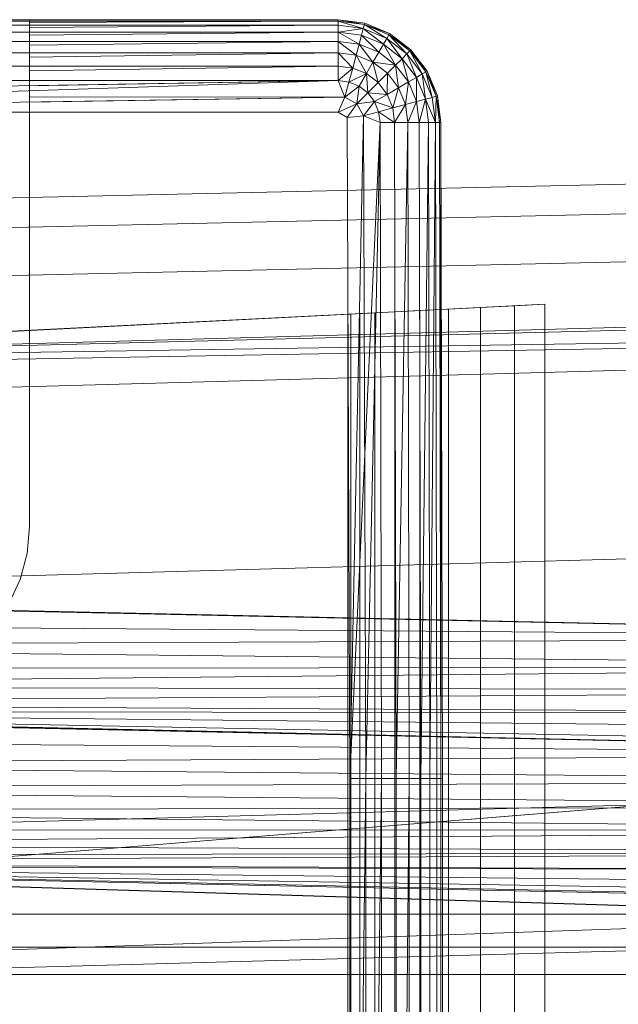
# Model space of a CAD drawing. Header units: metres. Extents: x 397.7 to 427.5, y 12.7 to 28.4.
# Tile 51 of 130: x 407.6576 to 407.7428, y 26.374 to 26.5142. Entities that reach past the tile are written whole.
import ezdxf

# ---------------------------------------------------------------- set-up
doc = ezdxf.new("R2010")
doc.units = ezdxf.units.M
doc.layers.add('A-DETL-____-MBND', color=7, linetype='Continuous', lineweight=18)

# ---------------------------------------------------------------- blocks, each defined once
blk = doc.blocks.new('Family - Inodor P2-153200-05_ELEC_P2')
at = {"layer": 'A-DETL-____-MBND', "color": 253, "true_color": 0xaaaaaa}
for p, q in [((0.01521, 0.40291), (0.15024, 0.40291)), ((0.01521, 0.40291), (0.15024, 0.40291)), ((0.01521, 0.40291), (0.15024, 0.40291)), ((0.15024, 0.40291), (0.01521, 0.40291)), ((0.15024, 0.40271), (0.01521, 0.40271)), ((0.10628, 0.4029), (0.04768, 0.4029)), ((0.10628, 0.40284), (0.15024, 0.40291)), ((0.15024, 0.40291), (0.10628, 0.40284)), ((0.10628, 0.40284), (0.10628, 0.4029)), ((0.10628, 0.40284), (0.10628, 0.40271)), ((0.15024, 0.40271), (0.10628, 0.40271)), ((0.10628, 0.40271), (0.15024, 0.40271)), ((0.10628, 0.40271), (0.10628, 0.40251)), ((0.15024, 0.40271), (0.10628, 0.40251)), ((0.15024, 0.40271), (0.10628, 0.40251)), ((0.10628, 0.40251), (0.10628, 0.40211)), ((0.15024, 0.40291), (0.15024, 0.40271)), ((0.15024, 0.40291), (0.15403, 0.40241)), ((0.15024, 0.40291), (0.15403, 0.40241)), ((0.15024, 0.40291), (0.15403, 0.40241)), ((0.15024, 0.40291), (0.15024, 0.40271)), ((0.15398, 0.40221), (0.15024, 0.40291)), ((0.15024, 0.40271), (0.15024, 0.40291)), ((0.15403, 0.40241), (0.15024, 0.40291)), ((0.15398, 0.40221), (0.15024, 0.40291)), ((0.15398, 0.40221), (0.15024, 0.40271)), ((0.15024, 0.40271), (0.15024, 0.40211)), ((0.15398, 0.40221), (0.15024, 0.40271)), ((0.15398, 0.40221), (0.15024, 0.40271)), ((0.15382, 0.40164), (0.15024, 0.40271)), ((0.15024, 0.40271), (0.15024, 0.40211)), ((0.15382, 0.40164), (0.15024, 0.40271)), ((0.15024, 0.40211), (0.15024, 0.40271)), ((0.15403, 0.40241), (0.15398, 0.40221)), ((0.15403, 0.40241), (0.15398, 0.40221)), ((0.15398, 0.40221), (0.15403, 0.40241)), ((0.15403, 0.40241), (0.15756, 0.40094)), ((0.15403, 0.40241), (0.15756, 0.40094)), ((0.15403, 0.40241), (0.15756, 0.40094)), ((0.15756, 0.40094), (0.15403, 0.40241)), ((0.15024, 0.40211), (0.01521, 0.40211)), ((0.15024, 0.40114), (0.01521, 0.40114)), ((0.15024, 0.40211), (0.10628, 0.40211)), ((0.10628, 0.40211), (0.15024, 0.40211)), ((0.10628, 0.40211), (0.10628, 0.40179)), ((0.15024, 0.40211), (0.10628, 0.40179)), ((0.15024, 0.40211), (0.10628, 0.40179)), ((0.10628, 0.40179), (0.10628, 0.40114)), ((0.15024, 0.40114), (0.10628, 0.40114)), ((0.10628, 0.40114), (0.15024, 0.40114)), ((0.10628, 0.40114), (0.10628, 0.40071)), ((0.15024, 0.40114), (0.10628, 0.40071)), ((0.15024, 0.40114), (0.10628, 0.40071)), ((0.15382, 0.40164), (0.15024, 0.40211)), ((0.15024, 0.40114), (0.15024, 0.40211)), ((0.15382, 0.40164), (0.15024, 0.40211)), ((0.15382, 0.40164), (0.15024, 0.40211)), ((0.15024, 0.40114), (0.15024, 0.40211)), ((0.15024, 0.40211), (0.15024, 0.40114)), ((0.15382, 0.40164), (0.15024, 0.40114)), ((0.15024, 0.40114), (0.15382, 0.40164)), ((0.15357, 0.4007), (0.15024, 0.40114)), ((0.15024, 0.40114), (0.15024, 0.39982)), ((0.15357, 0.4007), (0.15024, 0.40114)), ((0.15357, 0.4007), (0.15024, 0.40114)), ((0.15323, 0.39942), (0.15024, 0.40114)), ((0.15024, 0.40114), (0.15024, 0.39982)), ((0.15323, 0.39942), (0.15024, 0.40114)), ((0.15024, 0.39982), (0.15024, 0.40114)), ((0.15382, 0.40164), (0.15357, 0.4007)), ((0.15357, 0.4007), (0.15382, 0.40164)), ((0.15357, 0.4007), (0.15382, 0.40164)), ((0.15398, 0.40221), (0.15382, 0.40164)), ((0.15398, 0.40221), (0.15382, 0.40164)), ((0.15382, 0.40164), (0.15398, 0.40221)), ((0.15716, 0.40025), (0.15382, 0.40164)), ((0.15716, 0.40025), (0.15382, 0.40164)), ((0.15668, 0.39941), (0.15382, 0.40164)), ((0.15716, 0.40025), (0.15382, 0.40164)), ((0.15668, 0.39941), (0.15382, 0.40164)), ((0.15746, 0.40077), (0.15398, 0.40221)), ((0.15756, 0.40094), (0.15398, 0.40221)), ((0.15716, 0.40025), (0.15398, 0.40221)), ((0.15756, 0.40094), (0.15398, 0.40221)), ((0.15746, 0.40077), (0.15398, 0.40221)), ((0.15746, 0.40077), (0.15398, 0.40221)), ((0.15716, 0.40025), (0.15398, 0.40221)), ((0.15024, 0.39982), (0.01521, 0.39982)), ((0.10628, 0.40071), (0.10628, 0.39982)), ((0.15024, 0.39982), (0.10628, 0.39982)), ((0.10628, 0.39982), (0.15024, 0.39982)), ((0.10628, 0.39982), (0.10628, 0.39929)), ((0.15024, 0.39982), (0.10628, 0.39929)), ((0.15024, 0.39982), (0.10628, 0.39929)), ((0.15323, 0.39942), (0.15024, 0.39982)), ((0.15024, 0.39982), (0.15024, 0.39819)), ((0.15323, 0.39942), (0.15024, 0.39982)), ((0.15323, 0.39942), (0.15024, 0.39982)), ((0.15281, 0.39785), (0.15024, 0.39982)), ((0.15024, 0.39982), (0.15024, 0.39819)), ((0.15281, 0.39785), (0.15024, 0.39982)), ((0.15024, 0.39819), (0.15024, 0.39982)), ((0.15357, 0.4007), (0.15323, 0.39942)), ((0.15357, 0.4007), (0.15323, 0.39942)), ((0.15323, 0.39942), (0.15357, 0.4007)), ((0.15668, 0.39941), (0.15357, 0.4007)), ((0.15668, 0.39941), (0.15357, 0.4007)), ((0.15602, 0.39827), (0.15357, 0.4007)), ((0.15668, 0.39941), (0.15357, 0.4007)), ((0.15602, 0.39827), (0.15357, 0.4007)), ((0.15716, 0.40025), (0.15668, 0.39941)), ((0.15716, 0.40025), (0.15668, 0.39941)), ((0.15668, 0.39941), (0.15716, 0.40025)), ((0.15746, 0.40077), (0.15716, 0.40025)), ((0.15746, 0.40077), (0.15716, 0.40025)), ((0.15716, 0.40025), (0.15746, 0.40077)), ((0.16003, 0.39805), (0.15716, 0.40025)), ((0.16003, 0.39805), (0.15716, 0.40025)), ((0.15935, 0.39736), (0.15716, 0.40025)), ((0.16003, 0.39805), (0.15716, 0.40025)), ((0.15935, 0.39736), (0.15716, 0.40025)), ((0.15756, 0.40094), (0.15746, 0.40077)), ((0.15756, 0.40094), (0.15746, 0.40077)), ((0.15746, 0.40077), (0.15756, 0.40094)), ((0.16045, 0.39847), (0.15746, 0.40077)), ((0.1606, 0.39862), (0.15746, 0.40077)), ((0.16003, 0.39805), (0.15746, 0.40077)), ((0.1606, 0.39862), (0.15746, 0.40077)), ((0.16045, 0.39847), (0.15746, 0.40077)), ((0.16045, 0.39847), (0.15746, 0.40077)), ((0.16003, 0.39805), (0.15746, 0.40077)), ((0.15756, 0.40094), (0.1606, 0.39862)), ((0.15756, 0.40094), (0.1606, 0.39862)), ((0.15756, 0.40094), (0.1606, 0.39862)), ((0.1606, 0.39862), (0.15756, 0.40094)), ((0.15024, 0.39819), (0.01521, 0.39819)), ((0.10628, 0.39929), (0.10628, 0.39819)), ((0.15024, 0.39819), (0.10628, 0.39819)), ((0.10628, 0.39819), (0.15024, 0.39819)), ((0.10628, 0.39819), (0.10628, 0.39758)), ((0.15024, 0.39819), (0.10628, 0.39758)), ((0.15024, 0.39819), (0.10628, 0.39758)), ((0.15281, 0.39785), (0.15024, 0.39819)), ((0.15024, 0.39819), (0.15024, 0.39631)), ((0.15281, 0.39785), (0.15024, 0.39819)), ((0.15281, 0.39785), (0.15024, 0.39819)), ((0.15232, 0.39603), (0.15024, 0.39819)), ((0.15024, 0.39819), (0.15024, 0.39631)), ((0.15232, 0.39603), (0.15024, 0.39819)), ((0.15024, 0.39631), (0.15024, 0.39819)), ((0.15323, 0.39942), (0.15281, 0.39785)), ((0.15323, 0.39942), (0.15281, 0.39785)), ((0.15281, 0.39785), (0.15323, 0.39942)), ((0.15602, 0.39827), (0.15323, 0.39942)), ((0.15602, 0.39827), (0.15323, 0.39942)), ((0.15602, 0.39827), (0.15323, 0.39942)), ((0.1552, 0.39686), (0.15323, 0.39942)), ((0.1552, 0.39686), (0.15323, 0.39942)), ((0.15602, 0.39827), (0.1552, 0.39686)), ((0.15602, 0.39827), (0.1552, 0.39686)), ((0.1552, 0.39686), (0.15602, 0.39827)), ((0.15668, 0.39941), (0.15602, 0.39827)), ((0.15668, 0.39941), (0.15602, 0.39827)), ((0.15602, 0.39827), (0.15668, 0.39941)), ((0.15841, 0.39643), (0.15602, 0.39827)), ((0.15841, 0.39643), (0.15602, 0.39827)), ((0.15841, 0.39643), (0.15602, 0.39827)), ((0.15935, 0.39736), (0.15668, 0.39941)), ((0.15935, 0.39736), (0.15668, 0.39941)), ((0.15841, 0.39643), (0.15668, 0.39941)), ((0.15935, 0.39736), (0.15668, 0.39941)), ((0.15841, 0.39643), (0.15668, 0.39941)), ((0.16045, 0.39847), (0.16003, 0.39805)), ((0.16045, 0.39847), (0.16003, 0.39805)), ((0.16003, 0.39805), (0.16045, 0.39847)), ((0.1606, 0.39862), (0.16045, 0.39847)), ((0.1606, 0.39862), (0.16045, 0.39847)), ((0.16045, 0.39847), (0.1606, 0.39862)), ((0.16275, 0.39548), (0.16045, 0.39847)), ((0.16275, 0.39548), (0.16045, 0.39847)), ((0.16223, 0.39518), (0.16045, 0.39847)), ((0.16275, 0.39548), (0.16045, 0.39847)), ((0.16223, 0.39518), (0.16045, 0.39847)), ((0.1606, 0.39862), (0.16292, 0.39558)), ((0.1606, 0.39862), (0.16292, 0.39558)), ((0.1606, 0.39862), (0.16292, 0.39558)), ((0.16275, 0.39548), (0.1606, 0.39862)), ((0.16292, 0.39558), (0.1606, 0.39862)), ((0.16275, 0.39548), (0.1606, 0.39862)), ((0.10628, 0.39758), (0.10628, 0.39631)), ((0.15281, 0.39785), (0.15232, 0.39603)), ((0.15281, 0.39785), (0.15232, 0.39603)), ((0.15232, 0.39603), (0.15281, 0.39785)), ((0.1552, 0.39686), (0.15281, 0.39785)), ((0.1552, 0.39686), (0.15281, 0.39785)), ((0.1552, 0.39686), (0.15281, 0.39785)), ((0.15426, 0.39523), (0.15281, 0.39785)), ((0.15426, 0.39523), (0.15281, 0.39785)), ((0.1552, 0.39686), (0.15426, 0.39523)), ((0.1552, 0.39686), (0.15426, 0.39523)), ((0.15426, 0.39523), (0.1552, 0.39686)), ((0.15726, 0.39528), (0.1552, 0.39686)), ((0.15841, 0.39643), (0.1552, 0.39686)), ((0.15841, 0.39643), (0.1552, 0.39686)), ((0.15726, 0.39528), (0.1552, 0.39686)), ((0.15726, 0.39528), (0.1552, 0.39686)), ((0.15593, 0.39395), (0.1552, 0.39686)), ((0.15593, 0.39395), (0.1552, 0.39686)), ((0.15935, 0.39736), (0.15841, 0.39643)), ((0.15935, 0.39736), (0.15841, 0.39643)), ((0.15841, 0.39643), (0.15935, 0.39736)), ((0.16003, 0.39805), (0.15935, 0.39736)), ((0.16003, 0.39805), (0.15935, 0.39736)), ((0.15935, 0.39736), (0.16003, 0.39805)), ((0.16139, 0.3947), (0.15935, 0.39736)), ((0.16139, 0.3947), (0.15935, 0.39736)), ((0.16025, 0.39404), (0.15935, 0.39736)), ((0.16139, 0.3947), (0.15935, 0.39736)), ((0.16025, 0.39404), (0.15935, 0.39736)), ((0.16223, 0.39518), (0.16003, 0.39805)), ((0.16223, 0.39518), (0.16003, 0.39805)), ((0.16139, 0.3947), (0.16003, 0.39805)), ((0.16223, 0.39518), (0.16003, 0.39805)), ((0.16139, 0.3947), (0.16003, 0.39805)), ((0.15024, 0.39631), (0.01521, 0.39631)), ((0.15024, 0.39631), (0.10628, 0.39631)), ((0.10628, 0.39631), (0.15024, 0.39631)), ((0.10628, 0.39631), (0.10628, 0.39563)), ((0.15024, 0.39631), (0.10628, 0.39563)), ((0.15024, 0.39631), (0.10628, 0.39563)), ((0.10628, 0.39563), (0.10628, 0.39423)), ((0.15232, 0.39603), (0.15024, 0.39631)), ((0.15024, 0.39423), (0.15024, 0.39631)), ((0.15232, 0.39603), (0.15024, 0.39631)), ((0.15232, 0.39603), (0.15024, 0.39631)), ((0.15024, 0.39423), (0.15024, 0.39631)), ((0.15024, 0.39631), (0.15024, 0.39423)), ((0.15232, 0.39603), (0.15024, 0.39423)), ((0.15024, 0.39423), (0.15232, 0.39603)), ((0.15178, 0.39402), (0.15232, 0.39603)), ((0.15178, 0.39402), (0.15232, 0.39603)), ((0.15178, 0.39402), (0.15232, 0.39603)), ((0.15426, 0.39523), (0.15232, 0.39603)), ((0.15426, 0.39523), (0.15232, 0.39603)), ((0.15426, 0.39523), (0.15232, 0.39603)), ((0.15841, 0.39643), (0.15726, 0.39528)), ((0.15841, 0.39643), (0.15726, 0.39528)), ((0.15726, 0.39528), (0.15841, 0.39643)), ((0.16025, 0.39404), (0.15841, 0.39643)), ((0.16025, 0.39404), (0.15841, 0.39643)), ((0.15884, 0.39322), (0.15841, 0.39643)), ((0.16025, 0.39404), (0.15841, 0.39643)), ((0.15884, 0.39322), (0.15841, 0.39643)), ((0.16275, 0.39548), (0.16223, 0.39518)), ((0.16275, 0.39548), (0.16223, 0.39518)), ((0.16223, 0.39518), (0.16275, 0.39548)), ((0.16292, 0.39558), (0.16275, 0.39548)), ((0.16292, 0.39558), (0.16275, 0.39548)), ((0.16275, 0.39548), (0.16292, 0.39558)), ((0.16419, 0.392), (0.16275, 0.39548)), ((0.16419, 0.392), (0.16275, 0.39548)), ((0.16362, 0.39184), (0.16275, 0.39548)), ((0.16419, 0.392), (0.16275, 0.39548)), ((0.16362, 0.39184), (0.16275, 0.39548)), ((0.16292, 0.39558), (0.16439, 0.39205)), ((0.16292, 0.39558), (0.16439, 0.39205)), ((0.16292, 0.39558), (0.16439, 0.39205)), ((0.16419, 0.392), (0.16292, 0.39558)), ((0.16439, 0.39205), (0.16292, 0.39558)), ((0.16419, 0.392), (0.16292, 0.39558)), ((0.15024, 0.39423), (0.01521, 0.39423)), ((0.15024, 0.39423), (0.01521, 0.39201)), ((0.15024, 0.39423), (0.01521, 0.38973)), ((0.15024, 0.39423), (0.10628, 0.39423)), ((0.10628, 0.39423), (0.15024, 0.39423)), ((0.10628, 0.39423), (0.10628, 0.3935)), ((0.15024, 0.39423), (0.10628, 0.3935)), ((0.15024, 0.39423), (0.10628, 0.3935)), ((0.15178, 0.39402), (0.15024, 0.39423)), ((0.15121, 0.39188), (0.15024, 0.39423)), ((0.15178, 0.39402), (0.15024, 0.39423)), ((0.15178, 0.39402), (0.15024, 0.39423)), ((0.15121, 0.39188), (0.15024, 0.39423)), ((0.15024, 0.39423), (0.15121, 0.39188)), ((0.15178, 0.39402), (0.15121, 0.39188)), ((0.15178, 0.39402), (0.15121, 0.39188)), ((0.15121, 0.39188), (0.15178, 0.39402)), ((0.15426, 0.39523), (0.15178, 0.39402)), ((0.15178, 0.39402), (0.15426, 0.39523)), ((0.15322, 0.39343), (0.15178, 0.39402)), ((0.15322, 0.39343), (0.15178, 0.39402)), ((0.15322, 0.39343), (0.15178, 0.39402)), ((0.15426, 0.39523), (0.15322, 0.39343)), ((0.15322, 0.39343), (0.15426, 0.39523)), ((0.15322, 0.39343), (0.15426, 0.39523)), ((0.15593, 0.39395), (0.15426, 0.39523)), ((0.15593, 0.39395), (0.15426, 0.39523)), ((0.15593, 0.39395), (0.15426, 0.39523)), ((0.15446, 0.39248), (0.15426, 0.39523)), ((0.15446, 0.39248), (0.15426, 0.39523)), ((0.15726, 0.39528), (0.15593, 0.39395)), ((0.15726, 0.39528), (0.15593, 0.39395)), ((0.15593, 0.39395), (0.15726, 0.39528)), ((0.15721, 0.39228), (0.15726, 0.39528)), ((0.15721, 0.39228), (0.15726, 0.39528)), ((0.15884, 0.39322), (0.15726, 0.39528)), ((0.15884, 0.39322), (0.15726, 0.39528)), ((0.15884, 0.39322), (0.15726, 0.39528)), ((0.16025, 0.39404), (0.15884, 0.39322)), ((0.16025, 0.39404), (0.15884, 0.39322)), ((0.15884, 0.39322), (0.16025, 0.39404)), ((0.15983, 0.39083), (0.16025, 0.39404)), ((0.15983, 0.39083), (0.16025, 0.39404)), ((0.16139, 0.3947), (0.16025, 0.39404)), ((0.16139, 0.3947), (0.16025, 0.39404)), ((0.16025, 0.39404), (0.16139, 0.3947)), ((0.1614, 0.39125), (0.16025, 0.39404)), ((0.1614, 0.39125), (0.16025, 0.39404)), ((0.1614, 0.39125), (0.16025, 0.39404)), ((0.16223, 0.39518), (0.16139, 0.3947)), ((0.16223, 0.39518), (0.16139, 0.3947)), ((0.16139, 0.3947), (0.16223, 0.39518)), ((0.16268, 0.39159), (0.16139, 0.3947)), ((0.16268, 0.39159), (0.16139, 0.3947)), ((0.1614, 0.39125), (0.16139, 0.3947)), ((0.16268, 0.39159), (0.16139, 0.3947)), ((0.1614, 0.39125), (0.16139, 0.3947)), ((0.16362, 0.39184), (0.16223, 0.39518)), ((0.16362, 0.39184), (0.16223, 0.39518)), ((0.16268, 0.39159), (0.16223, 0.39518)), ((0.16362, 0.39184), (0.16223, 0.39518)), ((0.16268, 0.39159), (0.16223, 0.39518)), ((0.10628, 0.3935), (0.10628, 0.39192)), ((0.15322, 0.39343), (0.15121, 0.39188)), ((0.15322, 0.39343), (0.15121, 0.39188)), ((0.15121, 0.39188), (0.15322, 0.39343)), ((0.15289, 0.39091), (0.15322, 0.39343)), ((0.15289, 0.39091), (0.15322, 0.39343)), ((0.15289, 0.39091), (0.15322, 0.39343)), ((0.15446, 0.39248), (0.15322, 0.39343)), ((0.15446, 0.39248), (0.15322, 0.39343)), ((0.15446, 0.39248), (0.15322, 0.39343)), ((0.15593, 0.39395), (0.15446, 0.39248)), ((0.15593, 0.39395), (0.15446, 0.39248)), ((0.15446, 0.39248), (0.15593, 0.39395)), ((0.15721, 0.39228), (0.15593, 0.39395)), ((0.15721, 0.39228), (0.15593, 0.39395)), ((0.15721, 0.39228), (0.15593, 0.39395)), ((0.15884, 0.39322), (0.15721, 0.39228)), ((0.15884, 0.39322), (0.15721, 0.39228)), ((0.15721, 0.39228), (0.15884, 0.39322)), ((0.15801, 0.39034), (0.15884, 0.39322)), ((0.15801, 0.39034), (0.15884, 0.39322)), ((0.15983, 0.39083), (0.15884, 0.39322)), ((0.15983, 0.39083), (0.15884, 0.39322)), ((0.15983, 0.39083), (0.15884, 0.39322)), ((0.15121, 0.39188), (0.01521, 0.38973)), ((0.15121, 0.39188), (0.10628, 0.39192)), ((0.10628, 0.39192), (0.15121, 0.39188)), ((0.10628, 0.39192), (0.10628, 0.39117)), ((0.15121, 0.39188), (0.10628, 0.39117)), ((0.15121, 0.39188), (0.10628, 0.39117)), ((0.10628, 0.39117), (0.10628, 0.38973)), ((0.15024, 0.38973), (0.15121, 0.39188)), ((0.15121, 0.39188), (0.15024, 0.38973)), ((0.15024, 0.38973), (0.15121, 0.39188)), ((0.15289, 0.39091), (0.15121, 0.39188)), ((0.15289, 0.39091), (0.15121, 0.39188)), ((0.15446, 0.39248), (0.15289, 0.39091)), ((0.15446, 0.39248), (0.15289, 0.39091)), ((0.15289, 0.39091), (0.15446, 0.39248)), ((0.15541, 0.39124), (0.15289, 0.39091)), ((0.15541, 0.39124), (0.15289, 0.39091)), ((0.15289, 0.39091), (0.15541, 0.39124)), ((0.15541, 0.39124), (0.15386, 0.38923)), ((0.15386, 0.38923), (0.15541, 0.39124)), ((0.15386, 0.38923), (0.15541, 0.39124)), ((0.15541, 0.39124), (0.15446, 0.39248)), ((0.15721, 0.39228), (0.15446, 0.39248)), ((0.15721, 0.39228), (0.15446, 0.39248)), ((0.15541, 0.39124), (0.15446, 0.39248)), ((0.15541, 0.39124), (0.15446, 0.39248)), ((0.15721, 0.39228), (0.15541, 0.39124)), ((0.15721, 0.39228), (0.15541, 0.39124)), ((0.15541, 0.39124), (0.15721, 0.39228)), ((0.156, 0.3898), (0.15541, 0.39124)), ((0.15801, 0.39034), (0.15541, 0.39124)), ((0.15801, 0.39034), (0.15541, 0.39124)), ((0.156, 0.3898), (0.15541, 0.39124)), ((0.156, 0.3898), (0.15541, 0.39124)), ((0.15801, 0.39034), (0.15721, 0.39228)), ((0.15801, 0.39034), (0.15721, 0.39228)), ((0.15801, 0.39034), (0.15721, 0.39228)), ((0.1614, 0.39125), (0.15983, 0.39083)), ((0.1614, 0.39125), (0.15983, 0.39083)), ((0.15983, 0.39083), (0.1614, 0.39125)), ((0.16017, 0.38826), (0.1614, 0.39125)), ((0.16017, 0.38826), (0.1614, 0.39125)), ((0.16268, 0.39159), (0.1614, 0.39125)), ((0.16268, 0.39159), (0.1614, 0.39125)), ((0.1614, 0.39125), (0.16268, 0.39159)), ((0.1618, 0.38826), (0.1614, 0.39125)), ((0.1618, 0.38826), (0.1614, 0.39125)), ((0.1618, 0.38826), (0.1614, 0.39125)), ((0.1618, 0.38826), (0.16268, 0.39159)), ((0.1618, 0.38826), (0.16268, 0.39159)), ((0.16362, 0.39184), (0.16268, 0.39159)), ((0.16362, 0.39184), (0.16268, 0.39159)), ((0.16268, 0.39159), (0.16362, 0.39184)), ((0.16268, 0.39159), (0.16312, 0.38826)), ((0.16409, 0.38826), (0.16268, 0.39159)), ((0.16312, 0.38826), (0.16268, 0.39159)), ((0.16409, 0.38826), (0.16268, 0.39159)), ((0.16312, 0.38826), (0.16268, 0.39159)), ((0.16419, 0.392), (0.16362, 0.39184)), ((0.16419, 0.392), (0.16362, 0.39184)), ((0.16362, 0.39184), (0.16419, 0.392)), ((0.16409, 0.38826), (0.16362, 0.39184)), ((0.16409, 0.38826), (0.16362, 0.39184)), ((0.16409, 0.38826), (0.16362, 0.39184)), ((0.16409, 0.38826), (0.16419, 0.392)), ((0.16409, 0.38826), (0.16419, 0.392)), ((0.16439, 0.39205), (0.16419, 0.392)), ((0.16439, 0.39205), (0.16419, 0.392)), ((0.16419, 0.392), (0.16439, 0.39205)), ((0.16469, 0.38826), (0.16419, 0.392)), ((0.16469, 0.38826), (0.16419, 0.392)), ((0.16469, 0.38826), (0.16419, 0.392)), ((0.16439, 0.39205), (0.16489, 0.38826)), ((0.16439, 0.39205), (0.16489, 0.38826)), ((0.16439, 0.39205), (0.16489, 0.38826)), ((0.16469, 0.38826), (0.16439, 0.39205)), ((0.16489, 0.38826), (0.16439, 0.39205)), ((0.16469, 0.38826), (0.16439, 0.39205)), ((0.15289, 0.39091), (0.15024, 0.38973)), ((0.15024, 0.38973), (0.15289, 0.39091)), ((0.15289, 0.39091), (0.15151, 0.38899)), ((0.15151, 0.38899), (0.15289, 0.39091)), ((0.15151, 0.38899), (0.15289, 0.39091)), ((0.15386, 0.38923), (0.15289, 0.39091)), ((0.15386, 0.38923), (0.15289, 0.39091)), ((0.15386, 0.38923), (0.15289, 0.39091)), ((0.156, 0.3898), (0.15386, 0.38923)), ((0.156, 0.3898), (0.15386, 0.38923)), ((0.15386, 0.38923), (0.156, 0.3898)), ((0.15801, 0.39034), (0.156, 0.3898)), ((0.15801, 0.39034), (0.156, 0.3898)), ((0.156, 0.3898), (0.15801, 0.39034)), ((0.156, 0.3898), (0.15621, 0.38826)), ((0.15829, 0.38826), (0.156, 0.3898)), ((0.15621, 0.38826), (0.156, 0.3898)), ((0.15829, 0.38826), (0.156, 0.3898)), ((0.15621, 0.38826), (0.156, 0.3898)), ((0.15983, 0.39083), (0.15801, 0.39034)), ((0.15983, 0.39083), (0.15801, 0.39034)), ((0.15801, 0.39034), (0.15983, 0.39083)), ((0.15829, 0.38826), (0.15801, 0.39034)), ((0.15829, 0.38826), (0.15801, 0.39034)), ((0.15829, 0.38826), (0.15801, 0.39034)), ((0.15829, 0.38826), (0.15983, 0.39083)), ((0.15829, 0.38826), (0.15983, 0.39083)), ((0.16017, 0.38826), (0.15983, 0.39083)), ((0.16017, 0.38826), (0.15983, 0.39083)), ((0.16017, 0.38826), (0.15983, 0.39083)), ((0.15024, 0.38973), (0.01521, 0.38973)), ((0.15024, 0.38973), (0.10628, 0.38973)), ((0.10628, 0.38973), (0.15024, 0.38973)), ((0.10628, 0.38973), (0.10628, 0.38949)), ((0.10628, 0.38949), (0.10628, 0.35922)), ((0.15151, 0.38899), (0.15024, 0.38973)), ((0.15151, 0.38899), (0.15024, 0.38973)), ((0.15024, 0.38973), (0.15151, 0.38899)), ((0.15386, 0.38923), (0.15151, 0.38899)), ((0.15386, 0.38923), (0.15151, 0.38899)), ((0.15386, 0.38923), (0.15151, 0.38899)), ((0.15191, 0.29485), (0.15151, 0.38899)), ((0.15151, 0.38899), (0.15191, 0.29485)), ((0.15191, 0.29485), (0.15151, 0.38899)), ((0.15386, 0.38923), (0.15191, 0.29485)), ((0.15191, 0.29485), (0.15386, 0.38923)), ((0.15621, 0.38826), (0.15386, 0.38923)), ((0.15621, 0.38826), (0.15386, 0.38923)), ((0.15621, 0.38826), (0.15386, 0.38923)), ((0.15419, 0.29485), (0.15386, 0.38923)), ((0.15419, 0.29485), (0.15386, 0.38923)), ((0.15621, 0.38826), (0.15191, 0.29485)), ((0.15621, 0.38826), (0.15419, 0.29485)), ((0.15621, 0.38826), (0.15419, 0.29485)), ((0.15419, 0.29485), (0.15621, 0.38826)), ((0.15829, 0.38826), (0.15621, 0.38826)), ((0.15641, 0.29485), (0.15621, 0.38826)), ((0.15829, 0.38826), (0.15621, 0.38826)), ((0.15829, 0.38826), (0.15621, 0.38826)), ((0.15641, 0.29485), (0.15621, 0.38826)), ((0.15641, 0.29485), (0.15621, 0.38826)), ((0.16017, 0.38826), (0.15829, 0.38826)), ((0.15849, 0.29485), (0.15829, 0.38826)), ((0.16017, 0.38826), (0.15829, 0.38826)), ((0.15829, 0.38826), (0.15849, 0.29485)), ((0.16017, 0.38826), (0.15829, 0.38826)), ((0.15849, 0.29485), (0.15829, 0.38826)), ((0.16017, 0.38826), (0.15849, 0.29485)), ((0.15849, 0.29485), (0.16017, 0.38826)), ((0.1618, 0.38826), (0.16017, 0.38826)), ((0.16037, 0.29485), (0.16017, 0.38826)), ((0.1618, 0.38826), (0.16017, 0.38826)), ((0.1618, 0.38826), (0.16017, 0.38826)), ((0.16037, 0.29485), (0.16017, 0.38826)), ((0.16037, 0.29485), (0.16017, 0.38826)), ((0.16312, 0.38826), (0.1618, 0.38826)), ((0.162, 0.29485), (0.1618, 0.38826)), ((0.16312, 0.38826), (0.1618, 0.38826)), ((0.1618, 0.38826), (0.162, 0.29485)), ((0.16312, 0.38826), (0.1618, 0.38826)), ((0.162, 0.29485), (0.1618, 0.38826)), ((0.16312, 0.38826), (0.162, 0.29485)), ((0.162, 0.29485), (0.16312, 0.38826)), ((0.16409, 0.38826), (0.16312, 0.38826)), ((0.16332, 0.29485), (0.16312, 0.38826)), ((0.16409, 0.38826), (0.16312, 0.38826)), ((0.16409, 0.38826), (0.16312, 0.38826)), ((0.16332, 0.29485), (0.16312, 0.38826)), ((0.16332, 0.29485), (0.16312, 0.38826)), ((0.16409, 0.38826), (0.16332, 0.29485)), ((0.16332, 0.29485), (0.16409, 0.38826)), ((0.16469, 0.38826), (0.16409, 0.38826)), ((0.16429, 0.29485), (0.16409, 0.38826)), ((0.16469, 0.38826), (0.16409, 0.38826)), ((0.16469, 0.38826), (0.16409, 0.38826)), ((0.16429, 0.29485), (0.16409, 0.38826)), ((0.16429, 0.29485), (0.16409, 0.38826)), ((0.16489, 0.38826), (0.16469, 0.38826)), ((0.16489, 0.29485), (0.16469, 0.38826)), ((0.16489, 0.38826), (0.16469, 0.38826)), ((0.16469, 0.38826), (0.16489, 0.29485)), ((0.16489, 0.38826), (0.16469, 0.38826)), ((0.16489, 0.29485), (0.16469, 0.38826)), ((0.16489, 0.38826), (0.16509, 0.29485)), ((0.16489, 0.38826), (0.16489, 0.01465)), ((0.16489, 0.38826), (0.16489, 0.01465)), ((0.16489, 0.38826), (0.16489, 0.29485)), ((0.16509, 0.29485), (0.16489, 0.38826)), ((0.16489, 0.29485), (0.16489, 0.38826)), ((0.31954, 0.38234), (0, 0.37522)), ((0.31954, 0.38234), (0, 0.37522)), ((0.31971, 0.37812), (0.00022, 0.371)), ((0.31971, 0.37812), (0.00022, 0.371)), ((0.31998, 0.37128), (0.00056, 0.36417)), ((0.31998, 0.37128), (0.00056, 0.36417)), ((0.00127, 0.35389), (0.51095, 0.36797)), ((0.51095, 0.36678), (0.00127, 0.35389)), ((0.51095, 0.36184), (0.00127, 0.35389)), ((0.51095, 0.36184), (0.00127, 0.35271)), ((0.51095, 0.36184), (0.00127, 0.34776)), ((0.01521, 0.35403), (0.17966, 0.3624)), ((0.16598, 0.36171), (0.16188, 0.3615)), ((0.17052, 0.36194), (0.16598, 0.36171)), ((0.16598, 0.36171), (0.16598, 0.04297)), ((0.17536, 0.36218), (0.17052, 0.36194)), ((0.17052, 0.36194), (0.17052, 0.04274)), ((0.17966, 0.3624), (0.17536, 0.36218)), ((0.17536, 0.36218), (0.17536, 0.04249)), ((0.17966, 0.04228), (0.17966, 0.3624)), ((0.15161, 0.36098), (0.01521, 0.35403)), ((0.15205, 0.361), (0.15161, 0.36098)), ((0.15161, 0.36098), (0.15161, 0.0437)), ((0.15334, 0.36106), (0.15205, 0.361)), ((0.15205, 0.361), (0.15205, 0.04368)), ((0.15546, 0.36117), (0.15334, 0.36106)), ((0.15334, 0.36106), (0.15334, 0.04361)), ((0.15833, 0.36132), (0.15546, 0.36117)), ((0.15546, 0.36117), (0.15546, 0.04351)), ((0.16188, 0.3615), (0.15833, 0.36132)), ((0.15833, 0.36132), (0.15833, 0.04336)), ((0.16188, 0.3615), (0.16187, 0.04318)), ((0.10628, 0.35922), (0.10628, 0.35813)), ((0.10628, 0.35813), (0.10628, 0.33073)), ((0.51095, 0.33495), (0.00127, 0.32087)), ((0.10595, 0.32692), (0.10628, 0.33073)), ((0.10496, 0.32322), (0.10595, 0.32692)), ((0.10334, 0.31974), (0.10496, 0.32322)), ((0.28182, 0.31489), (0.00127, 0.32102)), ((0.00192, 0.32088), (0.28182, 0.31489)), ((0.28182, 0.31489), (0.00192, 0.32088)), ((0.28182, 0.31489), (0.00192, 0.31713)), ((0.28182, 0.31489), (0.00192, 0.31713)), ((0.28182, 0.31489), (0.00192, 0.31371)), ((0.00192, 0.31371), (0.28182, 0.31489)), ((0.28181, 0.31079), (0.00192, 0.31371)), ((0.28181, 0.31079), (0.00192, 0.31371)), ((0.28181, 0.31079), (0.00192, 0.31043)), ((0.00192, 0.30799), (0.28181, 0.31079)), ((0.00192, 0.31043), (0.28181, 0.31079)), ((0.00192, 0.30799), (0.28181, 0.31079)), ((0.28181, 0.30737), (0.00192, 0.30799)), ((0.28181, 0.30737), (0.00192, 0.30799)), ((0.28181, 0.30737), (0.00192, 0.30554)), ((0.00192, 0.30554), (0.28181, 0.30737)), ((0.28176, 0.29829), (0.00127, 0.30443)), ((0.00187, 0.30429), (0.28176, 0.29829)), ((0.28176, 0.29829), (0.00187, 0.30429)), ((0.28181, 0.30409), (0.00192, 0.30554)), ((0.28181, 0.30409), (0.00192, 0.30554)), ((0.28181, 0.30409), (0.00192, 0.30454)), ((0.28181, 0.30409), (0.00192, 0.30454)), ((0.28181, 0.30165), (0.00192, 0.30454)), ((0.28181, 0.30165), (0.00192, 0.30454)), ((0.28181, 0.2992), (0.00192, 0.30454)), ((0.28181, 0.2992), (0.00192, 0.30454)), ((0.28175, 0.2982), (0.00192, 0.30454)), ((0.28175, 0.2982), (0.00192, 0.30454)), ((0.28176, 0.29829), (0.00187, 0.30052)), ((0.28176, 0.29829), (0.00187, 0.30052)), ((0.51095, 0.29991), (0.00127, 0.28584)), ((0.28175, 0.2982), (0.00186, 0.27553)), ((0.00186, 0.27553), (0.28175, 0.2982)), ((0.28176, 0.29829), (0.00187, 0.29687)), ((0.00187, 0.29687), (0.28176, 0.29829)), ((0.28176, 0.29452), (0.00187, 0.29687)), ((0.28176, 0.29452), (0.00187, 0.29687)), ((0.28176, 0.29452), (0.00187, 0.29343)), ((0.00187, 0.29343), (0.28176, 0.29452)), ((0.15191, 0.10805), (0.15191, 0.29485)), ((0.15191, 0.29485), (0.15191, 0.10805)), ((0.15419, 0.29485), (0.15191, 0.29485)), ((0.15419, 0.29485), (0.15191, 0.10805)), ((0.15419, 0.29485), (0.15191, 0.29485)), ((0.15191, 0.10805), (0.15191, 0.29485)), ((0.15191, 0.10805), (0.15419, 0.29485)), ((0.15419, 0.10805), (0.15419, 0.29485)), ((0.15641, 0.29485), (0.15419, 0.29485)), ((0.15641, 0.29485), (0.15419, 0.10805)), ((0.15641, 0.29485), (0.15419, 0.29485)), ((0.15419, 0.10805), (0.15419, 0.29485)), ((0.15419, 0.10805), (0.15419, 0.29485)), ((0.15419, 0.10805), (0.15641, 0.29485)), ((0.15641, 0.10805), (0.15641, 0.29485)), ((0.15641, 0.29485), (0.15849, 0.29485)), ((0.15849, 0.29485), (0.15641, 0.29485)), ((0.15641, 0.10805), (0.15641, 0.29485)), ((0.15641, 0.10805), (0.15641, 0.29485)), ((0.15849, 0.10805), (0.15849, 0.29485)), ((0.16037, 0.29485), (0.15849, 0.29485)), ((0.15849, 0.29485), (0.15849, 0.10805)), ((0.16037, 0.29485), (0.15849, 0.10805)), ((0.16037, 0.29485), (0.15849, 0.29485)), ((0.15849, 0.10805), (0.15849, 0.29485)), ((0.15849, 0.10805), (0.16037, 0.29485)), ((0.16037, 0.10805), (0.16037, 0.29485)), ((0.16037, 0.29485), (0.162, 0.29485)), ((0.162, 0.29485), (0.16037, 0.29485)), ((0.16037, 0.10805), (0.16037, 0.29485)), ((0.16037, 0.10805), (0.16037, 0.29485)), ((0.16332, 0.29485), (0.162, 0.29485)), ((0.162, 0.10805), (0.162, 0.29485)), ((0.16332, 0.29485), (0.162, 0.29485)), ((0.162, 0.29485), (0.162, 0.10805)), ((0.16332, 0.29485), (0.162, 0.29485)), ((0.162, 0.10805), (0.162, 0.29485)), ((0.16429, 0.29485), (0.16332, 0.29485)), ((0.16332, 0.10805), (0.16332, 0.29485)), ((0.16429, 0.29485), (0.16332, 0.29485)), ((0.16332, 0.29485), (0.16332, 0.10805)), ((0.16429, 0.29485), (0.16332, 0.29485)), ((0.16332, 0.10805), (0.16332, 0.29485)), ((0.16489, 0.29485), (0.16429, 0.29485)), ((0.16429, 0.10805), (0.16429, 0.29485)), ((0.16429, 0.29485), (0.16489, 0.29485)), ((0.16429, 0.29485), (0.16429, 0.10805)), ((0.16489, 0.29485), (0.16429, 0.29485)), ((0.16429, 0.10805), (0.16429, 0.29485)), ((0.16509, 0.29485), (0.16489, 0.29485)), ((0.16489, 0.10805), (0.16489, 0.29485)), ((0.16509, 0.29485), (0.16489, 0.29485)), ((0.16489, 0.29485), (0.16489, 0.10805)), ((0.16509, 0.29485), (0.16489, 0.29485)), ((0.16489, 0.10805), (0.16489, 0.29485)), ((0.16509, 0.29485), (0.16509, 0.10805)), ((0.16509, 0.29485), (0.16509, 0.10805)), ((0.28176, 0.29086), (0.00187, 0.29343)), ((0.28176, 0.29086), (0.00187, 0.29343)), ((0.28176, 0.29086), (0.00187, 0.29033)), ((0.00187, 0.29033), (0.28176, 0.29086)), ((0.28176, 0.28743), (0.00187, 0.29033)), ((0.28176, 0.28743), (0.00187, 0.29033)), ((0.28176, 0.28743), (0.00187, 0.28766)), ((0.28176, 0.28743), (0.00187, 0.28766)), ((0.28176, 0.28743), (0.00187, 0.28548)), ((0.00187, 0.28548), (0.28176, 0.28743)), ((0.28176, 0.28433), (0.00187, 0.28548)), ((0.28176, 0.28433), (0.00187, 0.28548)), ((0.28176, 0.28433), (0.00187, 0.28388)), ((0.00187, 0.2829), (0.28176, 0.28433)), ((0.00187, 0.28388), (0.28176, 0.28433)), ((0.00187, 0.2829), (0.28176, 0.28433)), ((0.28176, 0.28165), (0.00187, 0.2829)), ((0.28176, 0.28165), (0.00187, 0.2829)), ((0.00187, 0.28259), (0.28176, 0.27659)), ((0.28176, 0.28165), (0.00187, 0.28259)), ((0.28176, 0.28165), (0.00187, 0.28259)), ((0.28176, 0.27948), (0.00187, 0.28259)), ((0.28176, 0.27948), (0.00187, 0.28259)), ((0.28176, 0.27788), (0.00187, 0.28259)), ((0.28176, 0.27788), (0.00187, 0.28259)), ((0.28176, 0.2769), (0.00187, 0.28259)), ((0.28176, 0.2769), (0.00187, 0.28259)), ((0.28176, 0.27659), (0.00187, 0.28259)), ((0.51154, 0.26697), (0.00187, 0.28259)), ((0.28176, 0.27659), (0.00187, 0.28259)), ((0.28176, 0.27659), (0.00187, 0.28259)), ((0.52327, 0.26645), (0.00187, 0.28259)), ((0.51154, 0.26697), (0.00187, 0.28259)), ((0.51095, 0.27916), (0.00127, 0.26508)), ((0.28176, 0.27659), (0.00186, 0.26697)), ((0.00186, 0.26697), (0.28176, 0.27659)), ((0.28176, 0.27553), (0.00186, 0.27553)), ((0.28176, 0.27553), (0.00186, 0.27553)), ((0.00186, 0.27086), (0.28176, 0.27086)), ((0.28176, 0.27086), (0.00186, 0.27086)), ((0.28176, 0.26697), (0.00186, 0.26697)), ((0.28176, 0.26697), (0.00186, 0.26697)), ((0.28176, 0.26697), (0.00186, 0.26697)), ((0.28176, 0.26697), (0.00186, 0.26697))]:
    blk.add_line(p, q, dxfattribs=at)
blk = doc.blocks.new('LONDR55-XX_ZZ-ARQ-CAA-M3D-Londres55_ifc-1-05_ELEC_P2')
at = {"layer": 'A-DETL-____-MBND', "color": 253, "lineweight": 18, "true_color": 0xaaaaaa}
blk.add_blockref('Family - Inodor P2-153200-05_ELEC_P2', (407.55268, 26.11126), dxfattribs=at)

msp = doc.modelspace()

# ---------------------------------------------------------------- block references
at = {"lineweight": 5}
msp.add_blockref('LONDR55-XX_ZZ-ARQ-CAA-M3D-Londres55_ifc-1-05_ELEC_P2', (0, 0), dxfattribs=at)

doc.saveas('drawing.dxf')
